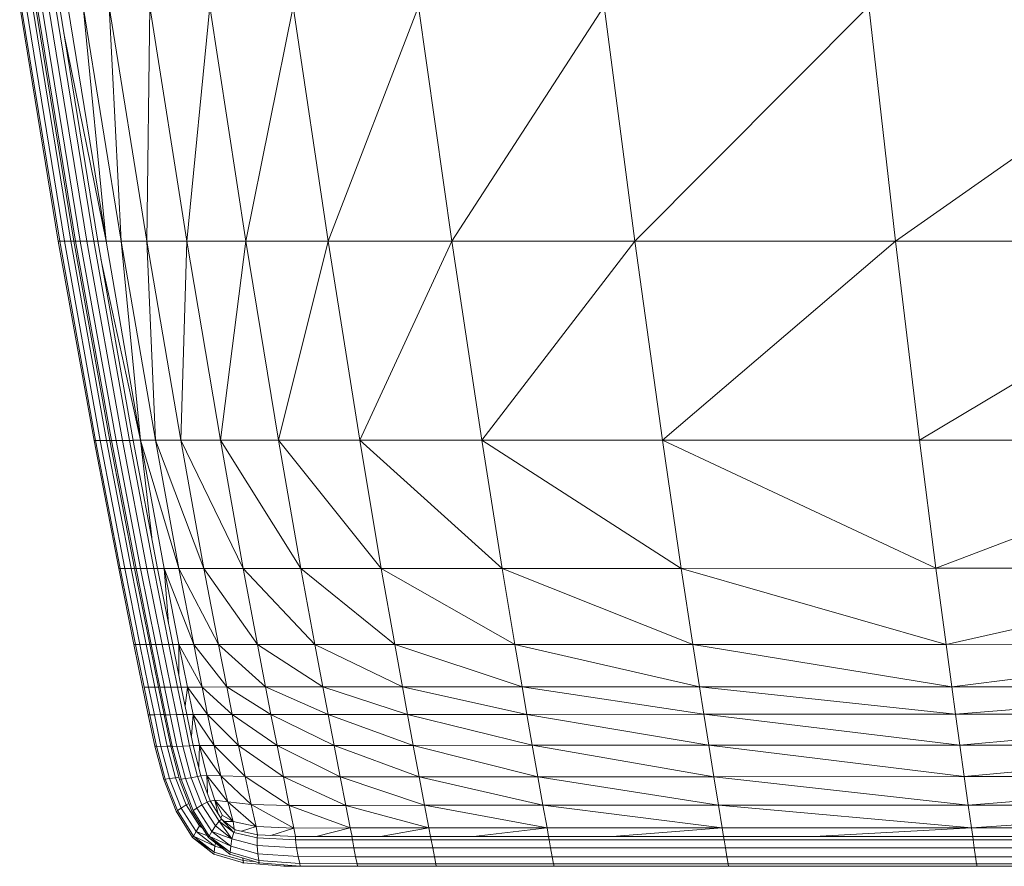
# Model space of a CAD drawing. Extents: x 180 to 9540, y 54 to 2910.
# Tile 61 of 82: x 8001 to 8064, y 925 to 979. Entities that reach past the tile are written whole.
import ezdxf
from ezdxf.xclip import XClip

# ---------------------------------------------------------------- set-up
doc = ezdxf.new("R2010")
doc.units = 0
doc.header["$MEASUREMENT"] = 0
doc.header["$XCLIPFRAME"] = 0
doc.layers.add('320-W Umeblowanie U_floe', color=7, linetype='Continuous')
doc.layers.add('820-G Rysunki Obrazki', color=7, linetype='Continuous')

# ---------------------------------------------------------------- blocks, each defined once
blk = doc.blocks.new('Rysunek_2_2', base_point=(4248.051, 809.799))
at = {"layer": '320-W Umeblowanie U_floe', "color": 150, "linetype": 'Continuous', "lineweight": 0, "ltscale": 0.5}
for p, q in [((8003.871, 964.571), (8001.423, 979.522)), ((8001.526, 979.522), (8003.973, 964.571)), ((8004.271, 964.571), (8001.828, 979.522)), ((8004.683, 964.571), (8002.247, 979.522)), ((8004.876, 964.571), (8002.427, 979.522)), ((8002.53, 979.522), (8004.977, 964.571)), ((8005.275, 964.571), (8002.832, 979.522)), ((8005.687, 964.571), (8003.251, 979.522)), ((8006.132, 964.571), (8003.702, 979.522)), ((8006.382, 964.571), (8003.955, 979.521)), ((8004.476, 979.517), (8006.916, 964.567)), ((8005.457, 979.517), (8007.881, 964.567)), ((8005.457, 979.517), (8006.916, 964.567)), ((8009.504, 964.568), (8007.105, 979.518)), ((8007.105, 979.518), (8007.881, 964.567)), ((8009.697, 979.518), (8009.504, 964.568)), ((8009.697, 979.518), (8012.058, 964.568)), ((8013.507, 979.518), (8012.058, 964.568)), ((8015.812, 964.569), (8013.507, 979.518)), ((8018.811, 979.518), (8015.812, 964.569)), ((8018.811, 979.518), (8021.04, 964.57)), ((8026.781, 979.518), (8021.04, 964.57)), ((8028.897, 964.571), (8026.781, 979.518)), ((8038.59, 979.519), (8028.897, 964.571)), ((8038.59, 979.519), (8040.537, 964.573)), ((8055.411, 979.519), (8040.537, 964.573)), ((8057.113, 964.575), (8055.411, 979.519)), ((8078.414, 979.52), (8057.113, 964.575)), ((8006.916, 964.567), (8004.231, 977.821)), ((8003.868, 964.571), (8003.868, 964.569)), ((8006.151, 951.901), (8003.871, 964.571)), ((8003.973, 964.571), (8003.871, 964.571)), ((8003.973, 964.571), (8004.271, 964.571)), ((8003.973, 964.571), (8006.251, 951.902)), ((8006.545, 951.902), (8004.271, 964.571)), ((8004.683, 964.571), (8004.271, 964.571)), ((8006.951, 951.902), (8004.683, 964.571)), ((8004.872, 964.571), (8004.683, 964.571)), ((8004.872, 964.571), (8004.873, 964.569)), ((8007.155, 951.901), (8004.876, 964.571)), ((8004.977, 964.571), (8004.876, 964.571)), ((8004.977, 964.571), (8005.275, 964.571)), ((8004.977, 964.571), (8007.255, 951.902)), ((8007.549, 951.902), (8005.275, 964.571)), ((8005.687, 964.571), (8005.275, 964.571)), ((8007.956, 951.902), (8005.687, 964.571)), ((8006.132, 964.571), (8005.687, 964.571)), ((8008.395, 951.902), (8006.132, 964.571)), ((8006.132, 964.571), (8006.382, 964.571)), ((8008.641, 951.902), (8006.382, 964.571)), ((8006.916, 964.567), (8006.382, 964.567)), ((8007.881, 964.567), (8006.916, 964.567)), ((8006.916, 964.567), (8009.111, 951.904)), ((8009.504, 964.568), (8007.881, 964.567)), ((8009.111, 951.904), (8007.881, 964.567)), ((8010.063, 951.904), (8007.881, 964.567)), ((8010.063, 951.904), (8009.504, 964.568)), ((8011.663, 951.905), (8009.504, 964.568)), ((8012.058, 964.568), (8009.504, 964.568)), ((8011.663, 951.905), (8012.058, 964.568)), ((8015.812, 964.569), (8012.058, 964.568)), ((8014.182, 951.905), (8012.058, 964.568)), ((8014.182, 951.905), (8015.812, 964.569)), ((8021.04, 964.57), (8015.812, 964.569)), ((8017.887, 951.906), (8015.812, 964.569)), ((8017.887, 951.906), (8021.04, 964.57)), ((8028.897, 964.571), (8021.04, 964.57)), ((8023.047, 951.908), (8021.04, 964.57)), ((8023.047, 951.908), (8028.897, 964.571)), ((8040.537, 964.573), (8028.897, 964.571)), ((8030.802, 951.91), (8028.897, 964.571)), ((8030.802, 951.91), (8040.537, 964.573)), ((8057.113, 964.575), (8040.537, 964.573)), ((8042.29, 951.913), (8040.537, 964.573)), ((8042.29, 951.913), (8057.113, 964.575)), ((8079.778, 964.577), (8057.113, 964.575)), ((8058.647, 951.917), (8057.113, 964.575)), ((8058.647, 951.917), (8079.778, 964.577)), ((8009.111, 951.904), (8006.579, 963.462)), ((8006.148, 951.901), (8006.148, 951.901)), ((8006.151, 951.901), (8006.251, 951.902)), ((8006.151, 951.901), (8007.719, 943.742)), ((8006.251, 951.902), (8007.818, 943.742)), ((8006.251, 951.902), (8006.545, 951.902)), ((8006.545, 951.902), (8008.108, 943.742)), ((8006.545, 951.902), (8006.951, 951.902)), ((8008.511, 943.743), (8006.951, 951.902)), ((8006.951, 951.902), (8007.152, 951.902)), ((8007.152, 951.901), (8007.152, 951.901)), ((8007.155, 951.901), (8007.255, 951.902)), ((8007.155, 951.901), (8008.723, 943.742)), ((8007.255, 951.902), (8008.822, 943.742)), ((8007.255, 951.902), (8007.549, 951.902)), ((8007.549, 951.902), (8009.113, 943.742)), ((8007.549, 951.902), (8007.956, 951.902)), ((8009.515, 943.743), (8007.956, 951.902)), ((8007.956, 951.902), (8008.395, 951.902)), ((8008.641, 951.902), (8008.395, 951.902)), ((8009.95, 943.743), (8008.395, 951.902)), ((8009.111, 951.904), (8008.641, 951.904)), ((8010.194, 943.743), (8008.641, 951.902)), ((8009.111, 951.904), (8009.819, 945.717)), ((8010.063, 951.904), (8009.111, 951.904)), ((8009.111, 951.904), (8011.55, 943.746)), ((8009.111, 951.904), (8010.609, 943.746)), ((8011.663, 951.905), (8010.063, 951.904)), ((8011.55, 943.746), (8010.063, 951.904)), ((8013.135, 943.747), (8010.063, 951.904)), ((8014.182, 951.905), (8011.663, 951.905)), ((8011.663, 951.905), (8015.63, 943.747)), ((8011.663, 951.905), (8013.135, 943.747)), ((8017.887, 951.906), (8014.182, 951.905)), ((8014.182, 951.905), (8015.63, 943.747)), ((8019.3, 943.749), (8014.182, 951.905)), ((8023.047, 951.908), (8017.887, 951.906)), ((8019.3, 943.749), (8017.887, 951.906)), ((8017.887, 951.906), (8024.413, 943.75)), ((8030.802, 951.91), (8023.047, 951.908)), ((8024.413, 943.75), (8023.047, 951.908)), ((8032.097, 943.753), (8023.047, 951.908)), ((8042.29, 951.913), (8030.802, 951.91)), ((8030.802, 951.91), (8043.48, 943.756)), ((8030.802, 951.91), (8032.097, 943.753)), ((8058.647, 951.917), (8042.29, 951.913)), ((8042.29, 951.913), (8043.48, 943.756)), ((8059.686, 943.761), (8042.29, 951.913)), ((8058.647, 951.917), (8081.008, 951.921)), ((8059.686, 943.761), (8058.647, 951.917)), ((8081.008, 951.921), (8059.686, 943.761)), ((8007.716, 943.741), (8007.715, 943.742)), ((8007.719, 943.742), (8007.818, 943.742)), ((8008.685, 938.906), (8007.719, 943.742)), ((8008.108, 943.742), (8007.818, 943.742)), ((8007.818, 943.742), (8008.783, 938.906)), ((8008.511, 943.743), (8008.108, 943.742)), ((8009.072, 938.906), (8008.108, 943.742)), ((8009.471, 938.906), (8008.511, 943.743)), ((8008.72, 943.743), (8008.511, 943.743)), ((8008.72, 943.741), (8008.72, 943.742)), ((8008.723, 943.742), (8008.822, 943.742)), ((8009.689, 938.906), (8008.723, 943.742)), ((8009.113, 943.742), (8008.822, 943.742)), ((8008.822, 943.742), (8009.787, 938.906)), ((8009.515, 943.743), (8009.113, 943.742)), ((8010.076, 938.906), (8009.113, 943.742)), ((8010.476, 938.906), (8009.515, 943.743)), ((8009.95, 943.743), (8009.515, 943.743)), ((8010.908, 938.907), (8009.95, 943.743)), ((8009.95, 943.743), (8010.194, 943.743)), ((8010.194, 943.745), (8010.609, 943.746)), ((8011.151, 938.907), (8010.194, 943.743)), ((8010.886, 940.246), (8010.609, 943.746)), ((8010.609, 943.746), (8011.55, 943.746)), ((8010.609, 943.746), (8012.488, 938.909)), ((8010.609, 943.746), (8011.553, 938.908)), ((8013.135, 943.747), (8011.55, 943.746)), ((8012.488, 938.909), (8011.55, 943.746)), ((8014.063, 938.909), (8011.55, 943.746)), ((8013.135, 943.747), (8015.63, 943.747)), ((8013.135, 943.747), (8016.542, 938.91)), ((8013.135, 943.747), (8014.063, 938.909)), ((8019.3, 943.749), (8015.63, 943.747)), ((8015.63, 943.747), (8016.542, 938.91)), ((8020.19, 938.911), (8015.63, 943.747)), ((8019.3, 943.749), (8024.413, 943.75)), ((8020.19, 938.911), (8019.3, 943.749)), ((8019.3, 943.749), (8025.272, 938.913)), ((8032.097, 943.753), (8024.413, 943.75)), ((8025.272, 938.913), (8024.413, 943.75)), ((8032.91, 938.916), (8024.413, 943.75)), ((8032.097, 943.753), (8043.48, 943.756)), ((8032.097, 943.753), (8044.225, 938.919)), ((8032.097, 943.753), (8032.91, 938.916)), ((8059.686, 943.761), (8043.48, 943.756)), ((8043.48, 943.756), (8044.225, 938.919)), ((8060.335, 938.923), (8043.48, 943.756)), ((8059.686, 943.761), (8081.838, 943.766)), ((8060.335, 938.923), (8059.686, 943.761)), ((8060.335, 938.923), (8081.838, 943.766)), ((8008.682, 938.906), (8008.682, 938.906)), ((8008.682, 938.904), (8008.682, 938.906)), ((8008.682, 938.905), (8008.682, 938.904)), ((8008.683, 938.899), (8008.682, 938.904)), ((8008.783, 938.906), (8008.685, 938.906)), ((8008.685, 938.906), (8009.236, 936.207)), ((8008.783, 938.906), (8009.072, 938.906)), ((8008.783, 938.906), (8009.334, 936.207)), ((8009.072, 938.906), (8009.471, 938.906)), ((8009.072, 938.906), (8009.621, 936.207)), ((8009.471, 938.906), (8009.686, 938.907)), ((8010.019, 936.207), (8009.471, 938.906)), ((8009.686, 938.906), (8009.686, 938.906)), ((8009.686, 938.904), (8009.686, 938.906)), ((8009.686, 938.905), (8009.686, 938.904)), ((8009.687, 938.899), (8009.686, 938.904)), ((8009.787, 938.906), (8009.689, 938.906)), ((8009.689, 938.906), (8010.24, 936.207)), ((8009.787, 938.906), (8010.076, 938.906)), ((8009.787, 938.906), (8010.338, 936.207)), ((8010.076, 938.906), (8010.476, 938.906)), ((8010.076, 938.906), (8010.626, 936.207)), ((8010.476, 938.906), (8010.908, 938.907)), ((8011.024, 936.207), (8010.476, 938.906)), ((8011.151, 938.907), (8010.908, 938.907)), ((8011.455, 936.207), (8010.908, 938.907)), ((8011.151, 938.908), (8011.553, 938.908)), ((8011.696, 936.207), (8011.151, 938.907)), ((8011.553, 938.908), (8011.537, 936.997)), ((8011.553, 938.908), (8012.488, 938.909)), ((8011.553, 938.908), (8013.021, 936.208)), ((8011.553, 938.908), (8012.089, 936.208)), ((8012.488, 938.909), (8014.063, 938.909)), ((8013.021, 936.208), (8012.488, 938.909)), ((8014.589, 936.209), (8012.488, 938.909)), ((8016.542, 938.91), (8014.063, 938.909)), ((8014.063, 938.909), (8017.059, 936.209)), ((8014.063, 938.909), (8014.589, 936.209)), ((8020.19, 938.911), (8016.542, 938.91)), ((8016.542, 938.91), (8017.059, 936.209)), ((8020.694, 936.211), (8016.542, 938.91)), ((8020.19, 938.911), (8025.272, 938.913)), ((8020.694, 936.211), (8020.19, 938.911)), ((8020.19, 938.911), (8025.758, 936.212)), ((8025.272, 938.913), (8032.91, 938.916)), ((8025.758, 936.212), (8025.272, 938.913)), ((8033.37, 936.215), (8025.272, 938.913)), ((8044.225, 938.919), (8032.91, 938.916)), ((8032.91, 938.916), (8044.646, 936.218)), ((8032.91, 938.916), (8033.37, 936.215)), ((8060.335, 938.923), (8044.225, 938.919)), ((8044.225, 938.919), (8044.646, 936.218)), ((8060.701, 936.222), (8044.225, 938.919)), ((8060.335, 938.923), (8082.356, 938.928)), ((8060.701, 936.222), (8060.335, 938.923)), ((8082.356, 938.928), (8060.701, 936.222)), ((8009.233, 936.207), (8009.233, 936.207)), ((8009.233, 936.207), (8009.233, 936.206)), ((8009.598, 934.447), (8009.236, 936.207)), ((8009.621, 936.207), (8009.334, 936.207)), ((8009.334, 936.207), (8009.698, 934.447)), ((8009.334, 936.207), (8009.334, 936.207)), ((8009.985, 934.447), (8009.621, 936.207)), ((8010.019, 936.207), (8009.621, 936.207)), ((8010.382, 934.449), (8010.019, 936.207)), ((8010.237, 936.207), (8010.019, 936.207)), ((8010.237, 936.207), (8010.237, 936.207)), ((8010.237, 936.207), (8010.237, 936.206)), ((8010.602, 934.447), (8010.24, 936.207)), ((8010.626, 936.207), (8010.338, 936.207)), ((8010.338, 936.207), (8010.703, 934.447)), ((8010.338, 936.207), (8010.338, 936.207)), ((8010.989, 934.447), (8010.626, 936.207)), ((8011.024, 936.207), (8010.626, 936.207)), ((8011.386, 934.449), (8011.024, 936.207)), ((8011.455, 936.207), (8011.024, 936.207)), ((8011.814, 934.454), (8011.455, 936.207)), ((8011.455, 936.207), (8011.696, 936.207)), ((8012.089, 936.208), (8011.696, 936.208)), ((8012.054, 934.46), (8011.696, 936.207)), ((8011.948, 934.98), (8012.089, 936.208)), ((8012.089, 936.208), (8013.021, 936.208)), ((8012.089, 936.208), (8013.375, 934.463)), ((8012.089, 936.208), (8012.446, 934.463)), ((8014.589, 936.209), (8013.021, 936.208)), ((8013.375, 934.463), (8013.021, 936.208)), ((8014.94, 934.463), (8013.021, 936.208)), ((8014.589, 936.209), (8017.059, 936.209)), ((8014.589, 936.209), (8017.403, 934.464)), ((8014.589, 936.209), (8014.94, 934.463)), ((8020.694, 936.211), (8017.059, 936.209)), ((8017.059, 936.209), (8017.403, 934.464)), ((8021.029, 934.465), (8017.059, 936.209)), ((8020.694, 936.211), (8025.758, 936.212)), ((8021.029, 934.465), (8020.694, 936.211)), ((8020.694, 936.211), (8026.081, 934.467)), ((8033.37, 936.215), (8025.758, 936.212)), ((8026.081, 934.467), (8025.758, 936.212)), ((8033.674, 934.469), (8025.758, 936.212)), ((8033.37, 936.215), (8044.646, 936.218)), ((8033.37, 936.215), (8044.924, 934.472)), ((8033.37, 936.215), (8033.674, 934.469)), ((8060.701, 936.222), (8044.646, 936.218)), ((8044.646, 936.218), (8044.924, 934.472)), ((8060.941, 934.476), (8044.646, 936.218)), ((8082.647, 936.227), (8060.701, 936.222)), ((8060.941, 934.476), (8060.701, 936.222)), ((8060.941, 934.476), (8082.647, 936.227)), ((8009.597, 934.447), (8009.597, 934.447)), ((8009.597, 934.447), (8009.597, 934.447)), ((8009.597, 934.446), (8009.597, 934.447)), ((8009.598, 934.447), (8009.598, 934.447)), ((8009.698, 934.447), (8009.6, 934.447)), ((8009.6, 934.447), (8010.023, 932.434)), ((8009.985, 934.447), (8009.698, 934.447)), ((8009.698, 934.447), (8010.121, 932.434)), ((8010.382, 934.449), (8009.985, 934.447)), ((8009.985, 934.447), (8010.407, 932.433)), ((8010.601, 934.452), (8010.382, 934.449)), ((8010.802, 932.439), (8010.382, 934.449)), ((8010.602, 934.447), (8010.602, 934.447)), ((8010.602, 934.447), (8010.602, 934.447)), ((8010.602, 934.447), (8010.602, 934.447)), ((8010.602, 934.446), (8010.602, 934.447)), ((8010.703, 934.447), (8010.605, 934.447)), ((8010.605, 934.447), (8011.028, 932.434)), ((8010.989, 934.447), (8010.703, 934.447)), ((8010.703, 934.447), (8011.125, 932.434)), ((8011.386, 934.449), (8010.989, 934.447)), ((8010.989, 934.447), (8011.412, 932.433)), ((8011.814, 934.454), (8011.386, 934.449)), ((8011.806, 932.439), (8011.386, 934.449)), ((8011.814, 934.454), (8012.054, 934.46)), ((8012.229, 932.461), (8011.814, 934.454)), ((8012.446, 934.463), (8012.054, 934.462)), ((8012.463, 932.484), (8012.054, 934.46)), ((8012.446, 934.463), (8012.341, 933.075)), ((8012.446, 934.463), (8013.375, 934.463)), ((8012.446, 934.463), (8013.779, 932.492)), ((8012.446, 934.463), (8012.853, 932.492)), ((8013.375, 934.463), (8014.94, 934.463)), ((8013.779, 932.492), (8013.375, 934.463)), ((8015.339, 932.493), (8013.375, 934.463)), ((8014.94, 934.463), (8017.403, 934.464)), ((8014.94, 934.463), (8017.796, 932.493)), ((8014.94, 934.463), (8015.339, 932.493)), ((8017.403, 934.464), (8021.029, 934.465)), ((8017.403, 934.464), (8017.796, 932.493)), ((8021.411, 932.494), (8017.403, 934.464)), ((8021.029, 934.465), (8026.081, 934.467)), ((8021.411, 932.494), (8021.029, 934.465)), ((8021.029, 934.465), (8026.449, 932.495)), ((8026.081, 934.467), (8033.674, 934.469)), ((8026.449, 932.495), (8026.081, 934.467)), ((8034.02, 932.497), (8026.081, 934.467)), ((8033.674, 934.469), (8044.924, 934.472)), ((8033.674, 934.469), (8045.239, 932.5)), ((8033.674, 934.469), (8034.02, 932.497)), ((8044.924, 934.472), (8060.941, 934.476)), ((8044.924, 934.472), (8045.239, 932.5)), ((8061.214, 932.503), (8044.924, 934.472)), ((8082.837, 934.48), (8060.941, 934.476)), ((8061.214, 932.503), (8060.941, 934.476)), ((8082.837, 934.48), (8061.214, 932.503)), ((8010.02, 932.434), (8010.021, 932.433)), ((8010.02, 932.434), (8010.021, 932.434)), ((8010.023, 932.434), (8010.021, 932.434)), ((8010.022, 932.428), (8010.021, 932.433)), ((8010.021, 932.43), (8010.022, 932.428)), ((8010.585, 930.332), (8010.023, 932.434)), ((8010.024, 932.434), (8010.121, 932.434)), ((8010.407, 932.433), (8010.121, 932.434)), ((8010.121, 932.434), (8010.68, 930.345)), ((8010.802, 932.439), (8010.407, 932.433)), ((8010.954, 930.381), (8010.407, 932.433)), ((8011.021, 932.451), (8010.802, 932.439)), ((8011.329, 930.438), (8010.802, 932.439)), ((8011.025, 932.434), (8011.025, 932.433)), ((8011.025, 932.434), (8011.025, 932.434)), ((8011.026, 932.428), (8011.025, 932.433)), ((8011.028, 932.434), (8011.026, 932.434)), ((8011.026, 932.43), (8011.026, 932.428)), ((8011.028, 932.434), (8011.125, 932.434)), ((8011.589, 930.332), (8011.028, 932.434)), ((8011.412, 932.433), (8011.125, 932.434)), ((8011.125, 932.434), (8011.685, 930.345)), ((8011.806, 932.439), (8011.412, 932.433)), ((8011.958, 930.381), (8011.412, 932.433)), ((8012.229, 932.461), (8011.806, 932.439)), ((8012.333, 930.438), (8011.806, 932.439)), ((8012.229, 932.461), (8012.463, 932.484)), ((8012.731, 930.512), (8012.229, 932.461)), ((8012.462, 932.492), (8012.853, 932.492)), ((8012.95, 930.561), (8012.463, 932.484)), ((8012.804, 931.136), (8012.853, 932.492)), ((8012.853, 932.492), (8013.779, 932.492)), ((8012.853, 932.492), (8014.216, 930.553)), ((8012.853, 932.492), (8013.315, 930.581)), ((8015.339, 932.493), (8013.779, 932.492)), ((8014.216, 930.553), (8013.779, 932.492)), ((8015.753, 930.511), (8013.779, 932.492)), ((8015.339, 932.493), (8017.796, 932.493)), ((8015.339, 932.493), (8018.196, 930.498)), ((8015.339, 932.493), (8015.753, 930.511)), ((8021.411, 932.494), (8017.796, 932.493)), ((8017.796, 932.493), (8018.196, 930.498)), ((8021.801, 930.498), (8017.796, 932.493)), ((8021.411, 932.494), (8026.449, 932.495)), ((8021.801, 930.498), (8021.411, 932.494)), ((8021.411, 932.494), (8026.823, 930.499)), ((8034.02, 932.497), (8026.449, 932.495)), ((8026.823, 930.499), (8026.449, 932.495)), ((8034.373, 930.501), (8026.449, 932.495)), ((8034.02, 932.497), (8045.239, 932.5)), ((8034.02, 932.497), (8045.56, 930.503)), ((8034.02, 932.497), (8034.373, 930.501)), ((8061.214, 932.503), (8045.239, 932.5)), ((8045.239, 932.5), (8045.56, 930.503)), ((8061.491, 930.506), (8045.239, 932.5)), ((8061.214, 932.503), (8083.053, 932.507)), ((8061.491, 930.506), (8061.214, 932.503)), ((8061.491, 930.506), (8083.053, 932.507)), ((8010.954, 930.381), (8011.329, 930.438)), ((8011.329, 930.438), (8011.547, 930.479)), ((8012.007, 928.704), (8011.329, 930.438)), ((8011.958, 930.381), (8012.333, 930.438)), ((8012.333, 930.438), (8012.731, 930.512)), ((8013.011, 928.704), (8012.333, 930.438)), ((8012.95, 930.561), (8012.731, 930.512)), ((8013.351, 928.89), (8012.731, 930.512)), ((8012.95, 930.561), (8013.315, 930.581)), ((8013.537, 928.976), (8012.95, 930.561)), ((8013.315, 930.581), (8013.357, 929.464)), ((8013.315, 930.581), (8014.216, 930.553)), ((8013.315, 930.581), (8014.667, 928.902)), ((8013.315, 930.581), (8013.84, 929.014)), ((8014.216, 930.553), (8015.753, 930.511)), ((8014.667, 928.902), (8014.216, 930.553)), ((8016.146, 928.734), (8014.216, 930.553)), ((8018.196, 930.498), (8015.753, 930.511)), ((8015.753, 930.511), (8018.565, 928.679)), ((8015.753, 930.511), (8016.146, 928.734)), ((8018.196, 930.498), (8018.565, 928.679)), ((8022.159, 928.679), (8018.196, 930.498)), ((8021.801, 930.498), (8018.196, 930.498)), ((8021.801, 930.498), (8026.823, 930.499)), ((8022.159, 928.679), (8021.801, 930.498)), ((8021.801, 930.498), (8027.168, 928.68)), ((8026.823, 930.499), (8034.373, 930.501)), ((8027.168, 928.68), (8026.823, 930.499)), ((8034.698, 928.681), (8026.823, 930.499)), ((8045.56, 930.503), (8034.373, 930.501)), ((8034.373, 930.501), (8045.855, 928.683)), ((8034.373, 930.501), (8034.698, 928.681)), ((8061.491, 930.506), (8045.56, 930.503)), ((8045.56, 930.503), (8045.855, 928.683)), ((8061.745, 928.684), (8045.56, 930.503)), ((8061.491, 930.506), (8083.272, 930.509)), ((8061.745, 928.684), (8061.491, 930.506)), ((8083.272, 930.509), (8061.745, 928.684)), ((8010.583, 930.332), (8010.583, 930.331)), ((8010.583, 930.331), (8010.584, 930.332)), ((8010.583, 930.329), (8010.583, 930.331)), ((8010.583, 930.331), (8010.583, 930.331)), ((8010.583, 930.33), (8010.583, 930.329)), ((8010.583, 930.329), (8010.583, 930.329)), ((8010.584, 930.332), (8010.584, 930.332)), ((8010.584, 930.332), (8010.584, 930.332)), ((8010.585, 930.333), (8010.585, 930.332)), ((8010.68, 930.345), (8010.587, 930.333)), ((8010.587, 930.333), (8011.371, 928.308)), ((8010.68, 930.345), (8010.954, 930.381)), ((8010.68, 930.345), (8011.452, 928.358)), ((8010.954, 930.381), (8011.686, 928.509)), ((8011.587, 930.329), (8011.587, 930.331)), ((8011.587, 930.331), (8011.588, 930.331)), ((8011.587, 930.33), (8011.587, 930.329)), ((8011.587, 930.329), (8011.587, 930.329)), ((8011.588, 930.332), (8011.588, 930.332)), ((8011.588, 930.332), (8011.588, 930.332)), ((8011.588, 930.332), (8011.588, 930.331)), ((8011.588, 930.331), (8011.588, 930.332)), ((8011.589, 930.333), (8011.589, 930.332)), ((8011.685, 930.345), (8011.592, 930.333)), ((8011.592, 930.333), (8012.375, 928.308)), ((8011.685, 930.345), (8011.958, 930.381)), ((8011.685, 930.345), (8012.456, 928.358)), ((8011.958, 930.381), (8012.691, 928.509)), ((8012.007, 928.704), (8011.686, 928.509)), ((8012.175, 928.796), (8012.007, 928.704)), ((8012.861, 927.365), (8012.007, 928.704)), ((8013.011, 928.704), (8012.691, 928.509)), ((8013.351, 928.89), (8013.011, 928.704)), ((8013.865, 927.365), (8013.011, 928.704)), ((8013.351, 928.89), (8013.537, 928.976)), ((8014.111, 927.678), (8013.351, 928.89)), ((8014.252, 927.805), (8013.537, 928.976)), ((8013.84, 929.014), (8013.556, 928.945)), ((8014.012, 928.198), (8013.84, 929.014)), ((8013.84, 929.014), (8014.667, 928.902)), ((8013.84, 929.014), (8015.002, 927.644)), ((8013.84, 929.014), (8014.305, 928.058)), ((8015.002, 927.644), (8014.667, 928.902)), ((8016.454, 927.338), (8014.667, 928.902)), ((8016.146, 928.734), (8014.667, 928.902)), ((8016.146, 928.734), (8018.565, 928.679)), ((8016.146, 928.734), (8018.859, 927.236)), ((8016.146, 928.734), (8016.454, 927.338)), ((8018.565, 928.679), (8018.859, 927.236)), ((8022.445, 927.237), (8018.565, 928.679)), ((8022.159, 928.679), (8018.565, 928.679)), ((8022.159, 928.679), (8027.168, 928.68)), ((8022.445, 927.237), (8022.159, 928.679)), ((8022.159, 928.679), (8027.443, 927.237)), ((8034.698, 928.681), (8027.168, 928.68)), ((8027.443, 927.237), (8027.168, 928.68)), ((8034.957, 927.238), (8027.168, 928.68)), ((8034.698, 928.681), (8045.855, 928.683)), ((8034.698, 928.681), (8046.091, 927.239)), ((8034.698, 928.681), (8034.957, 927.238)), ((8061.745, 928.684), (8045.855, 928.683)), ((8045.855, 928.683), (8046.091, 927.239)), ((8061.948, 927.24), (8045.855, 928.683)), ((8083.472, 928.687), (8061.745, 928.684)), ((8061.948, 927.24), (8061.745, 928.684)), ((8061.948, 927.24), (8083.472, 928.687)), ((8011.359, 928.307), (8011.359, 928.307)), ((8011.361, 928.307), (8011.359, 928.307)), ((8011.362, 928.308), (8011.361, 928.307)), ((8011.362, 928.308), (8011.362, 928.308)), ((8011.366, 928.308), (8011.366, 928.308)), ((8011.371, 928.308), (8011.367, 928.308)), ((8012.414, 926.631), (8011.371, 928.308)), ((8011.686, 928.509), (8011.452, 928.358)), ((8011.452, 928.358), (8012.476, 926.726)), ((8011.452, 928.358), (8011.452, 928.358)), ((8012.637, 927.01), (8011.686, 928.509)), ((8012.363, 928.307), (8012.363, 928.307)), ((8012.365, 928.307), (8012.364, 928.307)), ((8012.367, 928.308), (8012.365, 928.307)), ((8012.367, 928.308), (8012.367, 928.308)), ((8012.37, 928.308), (8012.37, 928.308)), ((8012.375, 928.308), (8012.372, 928.308)), ((8013.419, 926.631), (8012.375, 928.308)), ((8012.691, 928.509), (8012.456, 928.358)), ((8012.456, 928.358), (8013.48, 926.726)), ((8012.456, 928.358), (8012.456, 928.358)), ((8013.641, 927.01), (8012.691, 928.509)), ((8014.305, 928.058), (8014.22, 927.857)), ((8014.305, 928.058), (8015.002, 927.644)), ((8012.861, 927.365), (8012.637, 927.01)), ((8012.861, 927.365), (8012.908, 927.426)), ((8012.861, 927.365), (8013.025, 927.238)), ((8013.865, 927.365), (8013.641, 927.01)), ((8013.865, 927.365), (8014.111, 927.678)), ((8013.865, 927.365), (8014.918, 926.548)), ((8014.252, 927.805), (8014.111, 927.678)), ((8015.034, 926.959), (8014.111, 927.678)), ((8014.111, 927.678), (8014.918, 926.548)), ((8014.252, 927.805), (8015.121, 927.124)), ((8015.034, 926.959), (8014.252, 927.805)), ((8015.002, 927.644), (8014.457, 927.644)), ((8015.002, 927.644), (8016.454, 927.338)), ((8015.002, 927.644), (8015.057, 927.174)), ((8016.454, 927.338), (8015.531, 927.03)), ((8016.454, 927.338), (8018.859, 927.236)), ((8016.454, 927.338), (8016.555, 926.797)), ((8012.419, 926.632), (8012.476, 926.726)), ((8012.637, 927.01), (8012.476, 926.726)), ((8012.476, 926.726), (8013.837, 926.078)), ((8012.476, 926.726), (8013.793, 925.702)), ((8012.637, 927.01), (8013.837, 926.078)), ((8013.319, 926.763), (8012.637, 927.01)), ((8013.423, 926.632), (8013.48, 926.726)), ((8013.641, 927.01), (8013.48, 926.726)), ((8013.48, 926.726), (8014.841, 926.078)), ((8013.48, 926.726), (8014.797, 925.702)), ((8013.641, 927.01), (8014.841, 926.078)), ((8014.918, 926.548), (8013.641, 927.01)), ((8015.034, 926.959), (8014.918, 926.548)), ((8015.034, 926.959), (8015.121, 927.124)), ((8016.519, 926.603), (8015.034, 926.959)), ((8016.554, 926.797), (8015.121, 927.124)), ((8016.554, 926.797), (8016.519, 926.603)), ((8018.959, 926.687), (8016.554, 926.797)), ((8018.859, 927.236), (8017.401, 926.758)), ((8018.859, 927.236), (8022.445, 927.237)), ((8018.859, 927.236), (8018.971, 926.687)), ((8022.552, 926.686), (8018.959, 926.687)), ((8018.965, 926.481), (8018.959, 926.687)), ((8022.445, 927.237), (8020.279, 926.687)), ((8022.445, 927.237), (8027.443, 927.237)), ((8022.555, 926.686), (8022.445, 927.237)), ((8027.549, 926.686), (8022.552, 926.686)), ((8022.552, 926.686), (8022.584, 926.478)), ((8027.443, 927.237), (8024.373, 926.686)), ((8027.443, 927.237), (8034.957, 927.238)), ((8027.443, 927.237), (8027.549, 926.686)), ((8035.056, 926.687), (8027.549, 926.686)), ((8027.589, 926.477), (8027.549, 926.686)), ((8034.957, 927.238), (8030.281, 926.687)), ((8034.957, 927.238), (8046.091, 927.239)), ((8034.957, 927.238), (8035.057, 926.687)), ((8046.182, 926.688), (8035.056, 926.687)), ((8035.056, 926.687), (8035.093, 926.478)), ((8046.091, 927.239), (8039.105, 926.687)), ((8046.091, 927.239), (8061.948, 927.24)), ((8046.091, 927.239), (8046.182, 926.688)), ((8062.027, 926.689), (8046.182, 926.688)), ((8046.215, 926.478), (8046.182, 926.688)), ((8061.948, 927.24), (8051.948, 926.688)), ((8061.948, 927.24), (8083.632, 927.242)), ((8062.027, 926.689), (8061.948, 927.24)), ((8083.695, 926.69), (8062.027, 926.689)), ((8062.027, 926.689), (8062.055, 926.479)), ((8012.397, 926.633), (8012.4, 926.63)), ((8012.4, 926.63), (8012.397, 926.633)), ((8012.397, 926.633), (8012.397, 926.632)), ((8012.404, 926.632), (8012.408, 926.629)), ((8012.408, 926.629), (8012.404, 926.632)), ((8012.404, 926.632), (8012.404, 926.629)), ((8012.41, 926.632), (8012.412, 926.63)), ((8012.412, 926.63), (8012.41, 926.632)), ((8012.41, 926.632), (8012.41, 926.63)), ((8012.413, 926.631), (8012.412, 926.631)), ((8012.413, 926.631), (8012.414, 926.63)), ((8012.414, 926.63), (8012.413, 926.631)), ((8012.413, 926.631), (8012.413, 926.631)), ((8012.414, 926.632), (8012.414, 926.631)), ((8012.419, 926.632), (8013.775, 925.575)), ((8013.793, 925.702), (8012.419, 926.632)), ((8012.419, 926.632), (8012.419, 926.628)), ((8013.401, 926.633), (8013.404, 926.63)), ((8013.404, 926.63), (8013.401, 926.633)), ((8013.401, 926.633), (8013.401, 926.632)), ((8013.409, 926.632), (8013.412, 926.629)), ((8013.412, 926.629), (8013.409, 926.632)), ((8013.409, 926.632), (8013.409, 926.629)), ((8013.415, 926.632), (8013.416, 926.63)), ((8013.416, 926.63), (8013.415, 926.632)), ((8013.415, 926.632), (8013.415, 926.63)), ((8013.417, 926.631), (8013.419, 926.63)), ((8013.419, 926.63), (8013.417, 926.631)), ((8013.417, 926.631), (8013.417, 926.631)), ((8013.417, 926.631), (8013.417, 926.631)), ((8013.418, 926.632), (8013.419, 926.631)), ((8013.423, 926.632), (8014.779, 925.575)), ((8014.797, 925.702), (8013.423, 926.632)), ((8013.423, 926.632), (8013.423, 926.628)), ((8013.793, 925.702), (8013.837, 926.078)), ((8013.867, 926.264), (8013.837, 926.078)), ((8013.837, 926.078), (8014.251, 925.961)), ((8014.797, 925.702), (8014.841, 926.078)), ((8014.918, 926.548), (8014.841, 926.078)), ((8014.841, 926.078), (8016.576, 925.589)), ((8016.522, 926.129), (8014.918, 926.548)), ((8016.522, 926.129), (8016.519, 926.603)), ((8018.965, 926.481), (8016.519, 926.603)), ((8016.576, 925.589), (8016.522, 926.129)), ((8019.031, 925.983), (8016.522, 926.129)), ((8018.965, 926.481), (8019.031, 925.983)), ((8022.584, 926.478), (8018.965, 926.481)), ((8022.676, 925.976), (8022.584, 926.478)), ((8027.589, 926.477), (8022.584, 926.478)), ((8035.093, 926.478), (8027.589, 926.477)), ((8027.589, 926.477), (8027.685, 925.974)), ((8035.184, 925.974), (8035.093, 926.478)), ((8046.215, 926.478), (8035.093, 926.478)), ((8062.055, 926.479), (8046.215, 926.478)), ((8046.215, 926.478), (8046.297, 925.975)), ((8083.717, 926.48), (8062.055, 926.479)), ((8062.126, 925.976), (8062.055, 926.479)), ((8013.739, 925.574), (8013.737, 925.574)), ((8013.739, 925.574), (8013.746, 925.572)), ((8013.746, 925.574), (8013.753, 925.574)), ((8013.753, 925.574), (8013.76, 925.572)), ((8013.76, 925.573), (8013.753, 925.574)), ((8013.76, 925.573), (8013.765, 925.572)), ((8013.765, 925.573), (8013.768, 925.572)), ((8013.765, 925.572), (8013.771, 925.572)), ((8013.768, 925.572), (8013.768, 925.573)), ((8013.771, 925.574), (8013.775, 925.572)), ((8013.793, 925.702), (8013.775, 925.575)), ((8013.775, 925.575), (8015.649, 925.013)), ((8015.631, 925.159), (8013.793, 925.702)), ((8014.744, 925.574), (8014.741, 925.574)), ((8014.744, 925.574), (8014.75, 925.572)), ((8014.75, 925.574), (8014.758, 925.574)), ((8014.758, 925.574), (8014.765, 925.572)), ((8014.765, 925.573), (8014.758, 925.574)), ((8014.765, 925.573), (8014.769, 925.572)), ((8014.769, 925.573), (8014.772, 925.572)), ((8014.769, 925.572), (8014.775, 925.572)), ((8014.772, 925.572), (8014.772, 925.573)), ((8014.775, 925.574), (8014.779, 925.572)), ((8014.797, 925.702), (8014.779, 925.575)), ((8014.779, 925.575), (8016.653, 925.013)), ((8016.635, 925.159), (8014.797, 925.702)), ((8016.635, 925.159), (8016.576, 925.589)), ((8019.135, 925.419), (8016.576, 925.589)), ((8022.676, 925.976), (8019.031, 925.983)), ((8019.031, 925.983), (8019.135, 925.419)), ((8019.227, 924.971), (8019.135, 925.419)), ((8022.786, 925.411), (8019.135, 925.419)), ((8027.685, 925.974), (8022.676, 925.976)), ((8022.786, 925.411), (8022.676, 925.976)), ((8022.786, 925.411), (8027.795, 925.409)), ((8022.876, 924.962), (8022.786, 925.411)), ((8035.184, 925.974), (8027.685, 925.974)), ((8027.685, 925.974), (8027.795, 925.409)), ((8027.795, 925.409), (8035.288, 925.409)), ((8027.883, 924.96), (8027.795, 925.409)), ((8046.297, 925.975), (8035.184, 925.974)), ((8035.288, 925.409), (8035.184, 925.974)), ((8035.372, 924.96), (8035.288, 925.409)), ((8046.392, 925.409), (8035.288, 925.409)), ((8062.126, 925.976), (8046.297, 925.975)), ((8046.297, 925.975), (8046.392, 925.409)), ((8062.208, 925.41), (8046.392, 925.409)), ((8046.469, 924.96), (8046.392, 925.409)), ((8062.208, 925.41), (8062.126, 925.976)), ((8083.772, 925.976), (8062.126, 925.976)), ((8062.275, 924.96), (8062.208, 925.41)), ((8062.208, 925.41), (8083.836, 925.41)), ((8015.606, 925.008), (8015.603, 925.008)), ((8015.606, 925.008), (8015.614, 925.008)), ((8015.631, 925.159), (8015.61, 925.311)), ((8015.614, 925.008), (8015.624, 925.008)), ((8015.624, 925.008), (8015.633, 925.008)), ((8015.649, 925.013), (8015.631, 925.159)), ((8015.631, 925.159), (8016.261, 925.113)), ((8015.643, 925.007), (8015.639, 925.008)), ((8015.639, 925.008), (8015.639, 925.007)), ((8015.646, 925.007), (8015.645, 925.008)), ((8015.645, 925.008), (8015.645, 925.007)), ((8018.253, 924.817), (8015.649, 925.013)), ((8015.649, 925.013), (8015.649, 925.009)), ((8016.611, 925.008), (8016.607, 925.008)), ((8016.611, 925.008), (8016.619, 925.008)), ((8016.619, 925.008), (8016.629, 925.008)), ((8016.629, 925.008), (8016.638, 925.008)), ((8016.653, 925.013), (8016.635, 925.159)), ((8016.635, 925.159), (8019.227, 924.971)), ((8016.647, 925.007), (8016.644, 925.008)), ((8016.644, 925.008), (8016.644, 925.007)), ((8016.651, 925.007), (8016.649, 925.008)), ((8016.649, 925.008), (8016.649, 925.007)), ((8019.257, 924.817), (8016.653, 925.013)), ((8016.653, 925.013), (8016.653, 925.009)), ((8018.225, 924.811), (8018.234, 924.811)), ((8018.24, 924.885), (8018.253, 924.817)), ((8018.252, 924.811), (8018.251, 924.811)), ((8019.172, 924.815), (8018.253, 924.817)), ((8018.253, 924.817), (8018.253, 924.813)), ((8019.172, 924.81), (8019.229, 924.81)), ((8019.227, 924.971), (8019.257, 924.817)), ((8019.227, 924.971), (8022.876, 924.962)), ((8019.229, 924.811), (8019.238, 924.811)), ((8019.229, 924.81), (8019.255, 924.81)), ((8019.256, 924.811), (8019.255, 924.811)), ((8022.907, 924.808), (8019.257, 924.817)), ((8019.257, 924.817), (8019.257, 924.813)), ((8021.903, 924.803), (8022.368, 924.803)), ((8022.368, 924.801), (8022.809, 924.801)), ((8022.907, 924.803), (8022.876, 924.962)), ((8027.883, 924.96), (8022.876, 924.962)), ((8022.907, 924.808), (8027.913, 924.805)), ((8022.907, 924.803), (8022.907, 924.803)), ((8022.907, 924.803), (8027.916, 924.8)), ((8022.907, 924.802), (8022.907, 924.802)), ((8035.372, 924.96), (8027.883, 924.96)), ((8027.883, 924.96), (8027.913, 924.805)), ((8027.913, 924.805), (8035.403, 924.805)), ((8027.916, 924.8), (8035.407, 924.8)), ((8027.916, 924.799), (8027.918, 924.799)), ((8035.403, 924.805), (8035.372, 924.96)), ((8035.372, 924.96), (8046.469, 924.96)), ((8046.499, 924.805), (8035.403, 924.805)), ((8035.403, 924.805), (8046.505, 924.8)), ((8035.429, 924.799), (8035.417, 924.799)), ((8046.469, 924.96), (8062.275, 924.96)), ((8046.469, 924.96), (8046.499, 924.805)), ((8062.302, 924.805), (8046.499, 924.805)), ((8046.499, 924.805), (8062.308, 924.8)), ((8062.308, 924.8), (8062.275, 924.96)), ((8083.889, 924.96), (8062.275, 924.96)), ((8062.302, 924.805), (8083.911, 924.805)), ((8062.308, 924.8), (8083.917, 924.8)), ((8062.325, 924.799), (8062.315, 924.799)), ((8062.315, 924.799), (8062.325, 924.799))]:
    blk.add_line(p, q, dxfattribs=at)
for p in [(8018.234, 924.811), (8019.238, 924.811)]:
    blk.add_point(p, dxfattribs=at)

msp = doc.modelspace()

# ---------------------------------------------------------------- block references
at = {"layer": '820-G Rysunki Obrazki', "color": 7, "linetype": 'Continuous', "lineweight": 13, "ltscale": 0.1}
ref = msp.add_blockref('Rysunek_2_2', (4248.051, 809.799), dxfattribs=at)
XClip(ref).set_block_clipping_path([(4133.6196216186, 305.1003815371), (8557.1514411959, 2650.020916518)])

doc.saveas('drawing.dxf')
